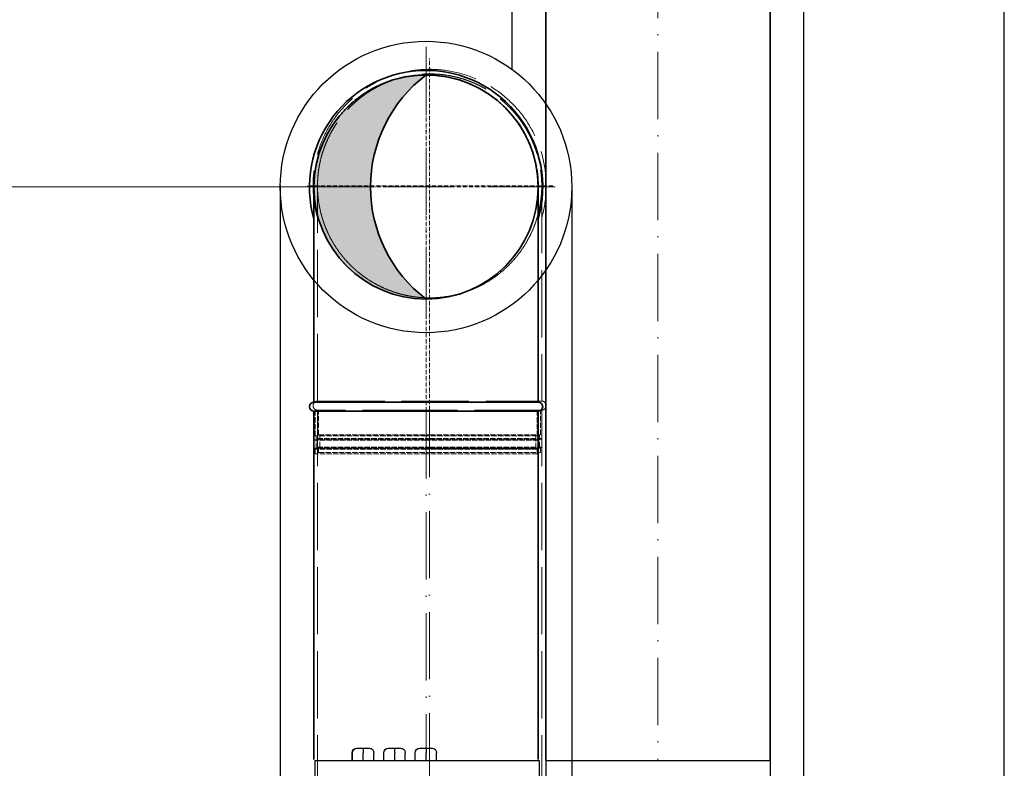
# Model space of a CAD drawing. Header units: millimetres. Extents: x 8221 to 89444, y -105166 to -5578.
# Tile 110 of 118: x 69255 to 70133, y -9491 to -8823. Entities that reach past the tile are written whole.
import ezdxf

# ---------------------------------------------------------------- set-up
doc = ezdxf.new("R2010")
doc.units = ezdxf.units.MM
doc.linetypes.add('ACAD_ISO02W100', pattern=[15, 12, -3])
doc.linetypes.add('ACAD_ISO10W100', pattern=[18, 12, -3, 0, -3])
for name, color, linetype, lineweight in [('UT_KOTY - DIMENZE', 7, 'Continuous', 5), ('VZT_01 SUP (PŘÍVOD) - OBRYS', 5, 'Continuous', 35), ('VZT_02 SUP (PŘÍVOD) - OSA', 5, 'ACAD_ISO10W100', 5), ('VZT_04 SUP (PŘÍVOD) - SKRYTÉ', 5, 'ACAD_ISO02W100', 5), ('VZT_09 ODA (SÁNÍ) - OBRYS', 3, 'Continuous', 35), ('VZT_10 ODA (SÁNÍ) - OSA', 3, 'ACAD_ISO10W100', 5), ('VZT_12 ODA (SÁNÍ) - SKRYTÉ', 3, 'ACAD_ISO02W100', 5), ('VZT_21 ZAŘÍZENÍ - OBRYS', 1, 'Continuous', 30)]:
    doc.layers.add(name, color=color, linetype=linetype, lineweight=lineweight)
doc.layers.add('VZT_03 SUP (PŘÍVOD) - NETISK', color=8, linetype='ACAD_ISO02W100', lineweight=5, plot=False)
doc.layers.add('VZT_IZOLACE - TEPELNÁ', color=6, linetype='IZOLACE TEPELNA')
doc.styles.get("Standard").update_dxf_attribs({"font": 'arial.ttf'})
doc.linetypes.add('IZOLACE TEPELNA', pattern='A,12.7,-1.5,["T",Standard,S=2.54,R=0,X=0,Y=-1.27],-3', length=17.2)

msp = doc.modelspace()

# ---------------------------------------------------------------- hatches: boundary and pattern name
at = {"layer": 'VZT_01 SUP (PŘÍVOD) - OBRYS'}
h = msp.add_hatch(color=256, dxfattribs=at)
h.dxf.hatch_style = 1
h.paths.add_polyline_path([(69617.32, -8872.14, 0.233094), (69567.78, -8971.65), (69517.32, -8971.57, -0.412533)])
h.paths.add_polyline_path([(69517.32, -8972.14, -0.001435), (69517.32, -8971.57), (69567.78, -8971.65, 0.235167), (69617.32, -9072.14, -0.414214)])

# ---------------------------------------------------------------- linework, layer by layer
at = {"color": 8}
msp.add_line((70133.02, -10371.14), (70133.02, -8121.14), dxfattribs=at)
at = {"layer": 'UT_KOTY - DIMENZE'}
msp.add_line((69567.32, -8972.14), (68990.85, -8972.14), dxfattribs=at)
at = {"layer": 'VZT_01 SUP (PŘÍVOD) - OBRYS'}
for p, q in [((69517.32, -8972.3), (69517.32, -9164.14)), ((69717.32, -9164.14), (69717.32, -8972.3)), ((69717.32, -9164.14), (69517.32, -9164.14)), ((69517.32, -9172.14), (69617.32, -9172.14)), ((69617.32, -9172.14), (69717.32, -9172.14))]:
    msp.add_line(p, q, dxfattribs=at)
for points in [[(69517.32, -9482.79), (69517.32, -9172.14)], [(69717.32, -9482.79), (69717.32, -9172.14)]]:
    msp.add_lwpolyline(points, dxfattribs=at)
msp.add_circle((69617.32, -8972.14), 100, dxfattribs=at)
for centre, radius, start, end in [((69617.32, -8972.14), 104, 90, 195.94237), ((69617.32, -8972.14), 104, 344.05763, 90), ((69693.47, -8972.14), 125.7, 127.29073, 232.70927), ((69517.32, -9168.14), 4, 90, 270), ((69717.32, -9168.14), 4, 270, 90)]:
    msp.add_arc(centre, radius, start, end, dxfattribs=at)
msp.add_open_spline([(69717.32, -8972.22), (69717.32, -8970.7), (69717.28, -8969.15), (69717.13, -8965.97), (69717.02, -8964.34), (69716.7, -8961.06), (69716.5, -8959.4), (69716.01, -8956.09), (69715.73, -8954.43), (69715.07, -8951.12), (69714.7, -8949.48), (69713.88, -8946.23), (69713.43, -8944.63), (69712.47, -8941.47), (69711.95, -8939.92), (69710.87, -8936.9), (69710.3, -8935.43), (69709.11, -8932.57), (69708.48, -8931.13), (69707.11, -8928.22), (69706.38, -8926.76), (69704.83, -8923.85), (69704.01, -8922.4), (69702.3, -8919.53), (69701.4, -8918.1), (69699.53, -8915.3), (69698.56, -8913.93), (69696.56, -8911.24), (69695.53, -8909.93), (69693.43, -8907.38), (69692.37, -8906.15), (69690.21, -8903.78), (69689.11, -8902.63), (69686.93, -8900.45), (69685.79, -8899.36), (69683.42, -8897.2), (69682.19, -8896.13), (69679.64, -8894.04), (69678.33, -8893.01), (69675.64, -8891.01), (69674.27, -8890.04), (69671.47, -8888.17), (69670.05, -8887.27), (69667.18, -8885.55), (69665.73, -8884.73), (69662.82, -8883.19), (69661.36, -8882.46), (69658.45, -8881.09), (69657.01, -8880.45), (69654.16, -8879.27), (69652.69, -8878.7), (69649.67, -8877.61), (69648.12, -8877.1), (69644.97, -8876.13), (69643.36, -8875.69), (69640.12, -8874.87), (69638.48, -8874.5), (69635.18, -8873.84), (69633.52, -8873.56), (69630.21, -8873.07), (69628.55, -8872.87), (69625.27, -8872.55), (69623.65, -8872.44), (69620.44, -8872.29), (69618.86, -8872.25), (69617.32, -8872.25), (69615.78, -8872.25), (69614.2, -8872.29), (69610.99, -8872.44), (69609.37, -8872.55), (69606.09, -8872.87), (69604.43, -8873.07), (69601.12, -8873.56), (69599.46, -8873.84), (69596.16, -8874.5), (69594.52, -8874.87), (69591.28, -8875.69), (69589.67, -8876.13), (69586.52, -8877.1), (69584.97, -8877.61), (69581.96, -8878.7), (69580.48, -8879.27), (69577.63, -8880.45), (69576.19, -8881.09), (69573.28, -8882.46), (69571.83, -8883.19), (69568.92, -8884.73), (69567.46, -8885.55), (69564.59, -8887.27), (69563.17, -8888.17), (69560.37, -8890.04), (69559, -8891.01), (69556.31, -8893.01), (69555, -8894.04), (69552.46, -8896.13), (69551.22, -8897.2), (69548.85, -8899.36), (69547.71, -8900.45), (69545.53, -8902.63), (69544.44, -8903.78), (69542.28, -8906.15), (69541.21, -8907.38), (69539.11, -8909.93), (69538.08, -8911.24), (69536.08, -8913.93), (69535.11, -8915.3), (69533.24, -8918.1), (69532.34, -8919.53), (69530.63, -8922.4), (69529.81, -8923.85), (69528.26, -8926.76), (69527.53, -8928.22), (69526.16, -8931.13), (69525.53, -8932.57), (69524.35, -8935.43), (69523.77, -8936.9), (69522.69, -8939.92), (69522.17, -8941.47), (69521.21, -8944.63), (69520.76, -8946.23), (69519.94, -8949.48), (69519.57, -8951.12), (69518.91, -8954.43), (69518.63, -8956.09), (69518.14, -8959.4), (69517.94, -8961.06), (69517.62, -8964.34), (69517.51, -8965.97), (69517.36, -8969.15), (69517.32, -8970.7), (69517.32, -8972.22)], degree=3, knots=[-148.058014, -148.058014, -148.058014, -148.058014, -143.505913, -143.505913, -138.87378, -138.87378, -134.241647, -134.241647, -129.609514, -129.609514, -124.977381, -124.977381, -120.345248, -120.345248, -115.713115, -115.713115, -111.080982, -111.080982, -106.451331, -106.451331, -101.82168, -101.82168, -97.192029, -97.192029, -92.562378, -92.562378, -87.932727, -87.932727, -83.303076, -83.303076, -78.673425, -78.673425, -74.043774, -74.043774, -69.415617, -69.415617, -64.787461, -64.787461, -60.159305, -60.159305, -55.531148, -55.531148, -50.902992, -50.902992, -46.274836, -46.274836, -41.646679, -41.646679, -37.018523, -37.018523, -32.391208, -32.391208, -27.763892, -27.763892, -23.136577, -23.136577, -18.509262, -18.509262, -13.881946, -13.881946, -9.254631, -9.254631, -4.627315, -4.627315, 0, 0, 0, 4.627315, 4.627315, 9.254631, 9.254631, 13.881946, 13.881946, 18.509262, 18.509262, 23.136577, 23.136577, 27.763892, 27.763892, 32.391208, 32.391208, 37.018523, 37.018523, 41.646679, 41.646679, 46.274836, 46.274836, 50.902992, 50.902992, 55.531148, 55.531148, 60.159305, 60.159305, 64.787461, 64.787461, 69.415617, 69.415617, 74.043774, 74.043774, 78.673425, 78.673425, 83.303076, 83.303076, 87.932727, 87.932727, 92.562378, 92.562378, 97.192029, 97.192029, 101.82168, 101.82168, 106.451331, 106.451331, 111.080982, 111.080982, 115.713115, 115.713115, 120.345248, 120.345248, 124.977381, 124.977381, 129.609514, 129.609514, 134.241647, 134.241647, 138.87378, 138.87378, 143.505913, 143.505913, 148.058014, 148.058014, 148.058014, 148.058014], dxfattribs=at)
for points in [[(69517.32, -8972.22), (69517.32, -8972.25), (69517.32, -8972.28), (69517.32, -8972.3)], [(69520.49, -8971.3), (69520.49, -8971.28), (69520.49, -8971.25), (69520.49, -8971.22)], [(69717.32, -8972.3), (69717.32, -8972.28), (69717.32, -8972.25), (69717.32, -8972.22)], [(69720.49, -8971.22), (69720.49, -8971.25), (69720.49, -8971.28), (69720.49, -8971.3)]]:
    msp.add_open_spline(points, degree=3, dxfattribs=at)
at = {"layer": 'VZT_02 SUP (PŘÍVOD) - OSA', "ltscale": 0.3}
for p, q in [((69620.49, -9171.14), (69620.49, -8857.14)), ((69730.49, -8971.14), (69510.49, -8971.14))]:
    msp.add_line(p, q, dxfattribs=at)
at = {"layer": 'VZT_02 SUP (PŘÍVOD) - OSA', "ltscale": 5}
msp.add_line((69620.49, -9171.14), (69620.49, -9821.18), dxfattribs=at)
for points in [[(69617.32, -8847.14), (69617.32, -9097.14)], [(69492.32, -8972.14), (69742.32, -8972.14)], [(69617.32, -9172.14), (69617.32, -9482.79)]]:
    msp.add_lwpolyline(points, dxfattribs=at)
at = {"layer": 'VZT_02 SUP (PŘÍVOD) - OSA', "ltscale": 0.3}
for points in [[(69617.32, -9172.14), (69617.32, -8858.14)], [(69507.32, -8972.14), (69727.32, -8972.14)]]:
    msp.add_lwpolyline(points, dxfattribs=at)
at = {"layer": 'VZT_03 SUP (PŘÍVOD) - NETISK', "ltscale": 0.4}
for p, q in [((69518.32, -9194.14), (69518.32, -9172.14)), ((69521.49, -9193.14), (69521.49, -9171.14)), ((69716.32, -9194.14), (69716.32, -9172.14)), ((69719.49, -9193.14), (69719.49, -9171.14)), ((69521.49, -9193.14), (69620.49, -9193.14)), ((69522.49, -9196.64), (69522.49, -9193.14)), ((69620.49, -9193.14), (69719.49, -9193.14)), ((69718.49, -9196.64), (69718.49, -9193.14)), ((69617.32, -9197.64), (69517.32, -9197.64)), ((69517.32, -9198.14), (69517.32, -9197.64)), ((69617.32, -9198.14), (69517.32, -9198.14)), ((69617.32, -9194.14), (69518.32, -9194.14)), ((69519.32, -9197.64), (69519.32, -9194.14)), ((69519.32, -9205.14), (69519.32, -9198.14)), ((69520.49, -9196.64), (69620.49, -9196.64)), ((69520.49, -9197.14), (69520.49, -9196.64)), ((69520.49, -9197.14), (69620.49, -9197.14)), ((69522.49, -9204.14), (69522.49, -9197.14)), ((69716.32, -9194.14), (69617.32, -9194.14)), ((69717.32, -9197.64), (69617.32, -9197.64)), ((69717.32, -9198.14), (69617.32, -9198.14)), ((69620.49, -9196.64), (69720.49, -9196.64)), ((69620.49, -9197.14), (69720.49, -9197.14)), ((69715.32, -9197.64), (69715.32, -9194.14)), ((69715.32, -9205.14), (69715.32, -9198.14)), ((69717.32, -9198.14), (69717.32, -9197.64)), ((69718.49, -9204.14), (69718.49, -9197.14)), ((69720.49, -9197.14), (69720.49, -9196.64)), ((69617.32, -9205.14), (69517.32, -9205.14)), ((69517.32, -9205.64), (69517.32, -9205.14)), ((69617.32, -9205.64), (69517.32, -9205.64)), ((69617.32, -9206.14), (69518.32, -9206.14)), ((69518.32, -9210.14), (69518.32, -9206.14)), ((69617.32, -9210.14), (69518.32, -9210.14)), ((69519.32, -9206.14), (69519.32, -9205.64)), ((69520.49, -9204.14), (69620.49, -9204.14)), ((69520.49, -9204.64), (69520.49, -9204.14)), ((69520.49, -9204.64), (69620.49, -9204.64)), ((69521.49, -9205.14), (69620.49, -9205.14)), ((69521.49, -9209.14), (69521.49, -9205.14)), ((69521.49, -9209.14), (69620.49, -9209.14)), ((69522.49, -9205.14), (69522.49, -9204.64)), ((69717.32, -9205.14), (69617.32, -9205.14)), ((69717.32, -9205.64), (69617.32, -9205.64)), ((69716.32, -9206.14), (69617.32, -9206.14)), ((69716.32, -9210.14), (69617.32, -9210.14)), ((69620.49, -9204.14), (69720.49, -9204.14)), ((69620.49, -9204.64), (69720.49, -9204.64)), ((69620.49, -9205.14), (69719.49, -9205.14)), ((69620.49, -9209.14), (69719.49, -9209.14)), ((69715.32, -9206.14), (69715.32, -9205.64)), ((69716.32, -9210.14), (69716.32, -9206.14)), ((69717.32, -9205.64), (69717.32, -9205.14)), ((69718.49, -9205.14), (69718.49, -9204.64)), ((69719.49, -9209.14), (69719.49, -9205.14)), ((69720.49, -9204.64), (69720.49, -9204.14))]:
    msp.add_line(p, q, dxfattribs=at)
at = {"layer": 'VZT_04 SUP (PŘÍVOD) - SKRYTÉ', "ltscale": 0.1}
for points in [[(69717.32, -8972.06), (69717.32, -8973.58), (69717.28, -8975.13), (69717.13, -8978.31), (69717.02, -8979.94), (69716.7, -8983.23), (69716.5, -8984.88), (69716.01, -8988.2), (69715.73, -8989.86), (69715.07, -8993.16), (69714.7, -8994.8), (69713.88, -8998.05), (69713.43, -8999.66), (69712.47, -9002.81), (69711.95, -9004.36), (69710.87, -9007.39), (69710.3, -9008.86), (69709.11, -9011.71), (69708.48, -9013.16), (69707.11, -9016.06), (69706.38, -9017.52), (69704.83, -9020.43), (69704.01, -9021.88), (69702.3, -9024.76), (69701.4, -9026.18), (69699.53, -9028.98), (69698.56, -9030.36), (69696.56, -9033.04), (69695.53, -9034.36), (69693.43, -9036.9), (69692.37, -9038.13), (69690.21, -9040.51), (69689.11, -9041.65), (69686.93, -9043.83), (69685.79, -9044.92), (69683.42, -9047.08), (69682.19, -9048.15), (69679.64, -9050.25), (69678.33, -9051.28), (69675.64, -9053.28), (69674.27, -9054.25), (69671.47, -9056.12), (69670.05, -9057.02), (69667.18, -9058.73), (69665.73, -9059.55), (69662.82, -9061.1), (69661.36, -9061.83), (69658.45, -9063.2), (69657.01, -9063.83), (69654.16, -9065.01), (69652.69, -9065.58), (69649.67, -9066.67), (69648.12, -9067.19), (69644.97, -9068.15), (69643.36, -9068.6), (69640.12, -9069.42), (69638.48, -9069.79), (69635.18, -9070.44), (69633.52, -9070.73), (69630.21, -9071.22), (69628.55, -9071.42), (69625.27, -9071.73), (69623.65, -9071.85), (69620.44, -9072), (69618.86, -9072.04), (69617.32, -9072.04), (69615.78, -9072.04), (69614.2, -9072), (69610.99, -9071.85), (69609.37, -9071.73), (69606.09, -9071.42), (69604.43, -9071.22), (69601.12, -9070.73), (69599.46, -9070.44), (69596.16, -9069.79), (69594.52, -9069.42), (69591.28, -9068.6), (69589.67, -9068.15), (69586.52, -9067.19), (69584.97, -9066.67), (69581.96, -9065.58), (69580.48, -9065.01), (69577.63, -9063.83), (69576.19, -9063.2), (69573.28, -9061.83), (69571.83, -9061.1), (69568.92, -9059.55), (69567.46, -9058.73), (69564.59, -9057.02), (69563.17, -9056.12), (69560.37, -9054.25), (69559, -9053.28), (69556.31, -9051.28), (69555, -9050.25), (69552.46, -9048.15), (69551.22, -9047.08), (69548.85, -9044.92), (69547.71, -9043.83), (69545.53, -9041.65), (69544.44, -9040.51), (69542.28, -9038.13), (69541.21, -9036.9), (69539.11, -9034.36), (69538.08, -9033.04), (69536.08, -9030.36), (69535.11, -9028.98), (69533.24, -9026.18), (69532.34, -9024.76), (69530.63, -9021.88), (69529.81, -9020.43), (69528.26, -9017.52), (69527.53, -9016.06), (69526.16, -9013.16), (69525.53, -9011.71), (69524.35, -9008.86), (69523.77, -9007.39), (69522.69, -9004.36), (69522.17, -9002.81), (69521.21, -8999.66), (69520.76, -8998.05), (69519.94, -8994.8), (69519.57, -8993.16), (69518.91, -8989.86), (69518.63, -8988.2), (69518.14, -8984.88), (69517.94, -8983.23), (69517.62, -8979.94), (69517.51, -8978.31), (69517.36, -8975.13), (69517.32, -8973.58), (69517.32, -8972.06)], [(69520.49, -8971.06), (69520.49, -8972.58), (69520.53, -8974.13), (69520.68, -8977.31), (69520.79, -8978.94), (69521.11, -8982.23), (69521.31, -8983.88), (69521.8, -8987.2), (69522.08, -8988.86), (69522.74, -8992.16), (69523.11, -8993.8), (69523.93, -8997.05), (69524.38, -8998.66), (69525.34, -9001.81), (69525.86, -9003.36), (69526.94, -9006.39), (69527.51, -9007.86), (69528.7, -9010.71), (69529.33, -9012.16), (69530.7, -9015.06), (69531.43, -9016.52), (69532.98, -9019.43), (69533.8, -9020.88), (69535.51, -9023.76), (69536.41, -9025.18), (69538.28, -9027.98), (69539.25, -9029.36), (69541.25, -9032.04), (69542.28, -9033.36), (69544.38, -9035.9), (69545.44, -9037.13), (69547.6, -9039.51), (69548.7, -9040.65), (69550.88, -9042.83), (69552.02, -9043.92), (69554.39, -9046.08), (69555.62, -9047.15), (69558.17, -9049.25), (69559.48, -9050.28), (69562.17, -9052.28), (69563.54, -9053.25), (69566.34, -9055.12), (69567.76, -9056.02), (69570.63, -9057.73), (69572.08, -9058.55), (69575, -9060.1), (69576.45, -9060.83), (69579.36, -9062.2), (69580.8, -9062.83), (69583.65, -9064.01), (69585.12, -9064.58), (69588.14, -9065.67), (69589.69, -9066.19), (69592.84, -9067.15), (69594.45, -9067.6), (69597.69, -9068.42), (69599.33, -9068.79), (69602.63, -9069.44), (69604.29, -9069.73), (69607.6, -9070.22), (69609.26, -9070.42), (69612.54, -9070.73), (69614.16, -9070.85), (69617.37, -9071), (69618.95, -9071.04), (69620.49, -9071.04), (69622.03, -9071.04), (69623.61, -9071), (69626.82, -9070.85), (69628.44, -9070.73), (69631.72, -9070.42), (69633.38, -9070.22), (69636.69, -9069.73), (69638.35, -9069.44), (69641.65, -9068.79), (69643.29, -9068.42), (69646.53, -9067.6), (69648.14, -9067.15), (69651.29, -9066.19), (69652.84, -9065.67), (69655.86, -9064.58), (69657.33, -9064.01), (69660.18, -9062.83), (69661.62, -9062.2), (69664.53, -9060.83), (69665.98, -9060.1), (69668.89, -9058.55), (69670.35, -9057.73), (69673.22, -9056.02), (69674.64, -9055.12), (69677.44, -9053.25), (69678.81, -9052.28), (69681.5, -9050.28), (69682.81, -9049.25), (69685.35, -9047.15), (69686.59, -9046.08), (69688.96, -9043.92), (69690.1, -9042.83), (69692.28, -9040.65), (69693.38, -9039.51), (69695.54, -9037.13), (69696.6, -9035.9), (69698.7, -9033.36), (69699.73, -9032.04), (69701.73, -9029.36), (69702.7, -9027.98), (69704.57, -9025.18), (69705.47, -9023.76), (69707.18, -9020.88), (69708, -9019.43), (69709.55, -9016.52), (69710.28, -9015.06), (69711.65, -9012.16), (69712.28, -9010.71), (69713.46, -9007.86), (69714.04, -9006.39), (69715.12, -9003.36), (69715.64, -9001.81), (69716.6, -8998.66), (69717.05, -8997.05), (69717.87, -8993.8), (69718.24, -8992.16), (69718.9, -8988.86), (69719.18, -8987.2), (69719.67, -8983.88), (69719.87, -8982.23), (69720.19, -8978.94), (69720.3, -8977.31), (69720.45, -8974.13), (69720.49, -8972.58), (69720.49, -8971.06)]]:
    msp.add_open_spline(points, degree=3, knots=[-148.058014, -148.058014, -148.058014, -148.058014, -143.505913, -143.505913, -138.87378, -138.87378, -134.241647, -134.241647, -129.609514, -129.609514, -124.977381, -124.977381, -120.345248, -120.345248, -115.713115, -115.713115, -111.080982, -111.080982, -106.451331, -106.451331, -101.82168, -101.82168, -97.192029, -97.192029, -92.562378, -92.562378, -87.932727, -87.932727, -83.303076, -83.303076, -78.673425, -78.673425, -74.043774, -74.043774, -69.415617, -69.415617, -64.787461, -64.787461, -60.159305, -60.159305, -55.531148, -55.531148, -50.902992, -50.902992, -46.274836, -46.274836, -41.646679, -41.646679, -37.018523, -37.018523, -32.391208, -32.391208, -27.763892, -27.763892, -23.136577, -23.136577, -18.509262, -18.509262, -13.881946, -13.881946, -9.254631, -9.254631, -4.627315, -4.627315, 0, 0, 0, 4.627315, 4.627315, 9.254631, 9.254631, 13.881946, 13.881946, 18.509262, 18.509262, 23.136577, 23.136577, 27.763892, 27.763892, 32.391208, 32.391208, 37.018523, 37.018523, 41.646679, 41.646679, 46.274836, 46.274836, 50.902992, 50.902992, 55.531148, 55.531148, 60.159305, 60.159305, 64.787461, 64.787461, 69.415617, 69.415617, 74.043774, 74.043774, 78.673425, 78.673425, 83.303076, 83.303076, 87.932727, 87.932727, 92.562378, 92.562378, 97.192029, 97.192029, 101.82168, 101.82168, 106.451331, 106.451331, 111.080982, 111.080982, 115.713115, 115.713115, 120.345248, 120.345248, 124.977381, 124.977381, 129.609514, 129.609514, 134.241647, 134.241647, 138.87378, 138.87378, 143.505913, 143.505913, 148.058014, 148.058014, 148.058014, 148.058014], dxfattribs=at)
at = {"layer": 'VZT_09 ODA (SÁNÍ) - OBRYS'}
for points in [[(69724.11, -9483.79), (69724.12, -6779.23)], [(69924.11, -9483.79), (69924.12, -6779.23)]]:
    msp.add_lwpolyline(points, dxfattribs=at)
at = {"layer": 'VZT_10 ODA (SÁNÍ) - OSA', "ltscale": 5}
msp.add_lwpolyline([(69824.12, -6779.23), (69824.11, -9483.79)], dxfattribs=at)
at = {"layer": 'VZT_12 ODA (SÁNÍ) - SKRYTÉ', "color": 5, "ltscale": 5}
for p, q in [((69520.49, -9163.14), (69520.49, -8971.3)), ((69720.49, -8971.3), (69720.49, -9163.14)), ((69520.49, -9163.14), (69720.49, -9163.14)), ((69620.49, -9171.14), (69520.49, -9171.14)), ((69520.49, -9821.18), (69520.49, -9171.14)), ((69720.49, -9171.14), (69620.49, -9171.14)), ((69720.49, -9821.18), (69720.49, -9171.14))]:
    msp.add_line(p, q, dxfattribs=at)
for centre, radius, start, end in [((69620.49, -8971.14), 104, 90, 195.94237), ((69620.49, -8971.14), 104, 344.05763, 90), ((69520.49, -9167.14), 4, 90, 270), ((69720.49, -9167.14), 4, 270, 90)]:
    msp.add_arc(centre, radius, start, end, dxfattribs=at)
msp.add_open_spline([(69520.49, -8971.22), (69520.49, -8969.7), (69520.53, -8968.15), (69520.68, -8964.97), (69520.79, -8963.34), (69521.11, -8960.06), (69521.31, -8958.4), (69521.8, -8955.09), (69522.08, -8953.43), (69522.74, -8950.12), (69523.11, -8948.48), (69523.93, -8945.23), (69524.38, -8943.63), (69525.34, -8940.47), (69525.86, -8938.92), (69526.94, -8935.9), (69527.51, -8934.43), (69528.7, -8931.57), (69529.33, -8930.13), (69530.7, -8927.22), (69531.43, -8925.76), (69532.98, -8922.85), (69533.8, -8921.4), (69535.51, -8918.53), (69536.41, -8917.1), (69538.28, -8914.3), (69539.25, -8912.93), (69541.25, -8910.24), (69542.28, -8908.93), (69544.38, -8906.38), (69545.44, -8905.15), (69547.6, -8902.78), (69548.7, -8901.63), (69550.88, -8899.45), (69552.02, -8898.36), (69554.39, -8896.2), (69555.62, -8895.13), (69558.17, -8893.04), (69559.48, -8892.01), (69562.17, -8890.01), (69563.54, -8889.04), (69566.34, -8887.17), (69567.76, -8886.27), (69570.63, -8884.55), (69572.08, -8883.73), (69575, -8882.19), (69576.45, -8881.46), (69579.36, -8880.09), (69580.8, -8879.45), (69583.65, -8878.27), (69585.12, -8877.7), (69588.14, -8876.61), (69589.69, -8876.1), (69592.84, -8875.13), (69594.45, -8874.69), (69597.69, -8873.87), (69599.33, -8873.5), (69602.63, -8872.84), (69604.29, -8872.56), (69607.6, -8872.07), (69609.26, -8871.87), (69612.54, -8871.55), (69614.16, -8871.44), (69617.37, -8871.29), (69618.95, -8871.25), (69620.49, -8871.25), (69622.03, -8871.25), (69623.61, -8871.29), (69626.82, -8871.44), (69628.44, -8871.55), (69631.72, -8871.87), (69633.38, -8872.07), (69636.69, -8872.56), (69638.35, -8872.84), (69641.65, -8873.5), (69643.29, -8873.87), (69646.53, -8874.69), (69648.14, -8875.13), (69651.29, -8876.1), (69652.84, -8876.61), (69655.86, -8877.7), (69657.33, -8878.27), (69660.18, -8879.45), (69661.62, -8880.09), (69664.53, -8881.46), (69665.98, -8882.19), (69668.89, -8883.73), (69670.35, -8884.55), (69673.22, -8886.27), (69674.64, -8887.17), (69677.44, -8889.04), (69678.81, -8890.01), (69681.5, -8892.01), (69682.81, -8893.04), (69685.35, -8895.13), (69686.59, -8896.2), (69688.96, -8898.36), (69690.1, -8899.45), (69692.28, -8901.63), (69693.38, -8902.78), (69695.54, -8905.15), (69696.6, -8906.38), (69698.7, -8908.93), (69699.73, -8910.24), (69701.73, -8912.93), (69702.7, -8914.3), (69704.57, -8917.1), (69705.47, -8918.53), (69707.18, -8921.4), (69708, -8922.85), (69709.55, -8925.76), (69710.28, -8927.22), (69711.65, -8930.13), (69712.28, -8931.57), (69713.46, -8934.43), (69714.04, -8935.9), (69715.12, -8938.92), (69715.64, -8940.47), (69716.6, -8943.63), (69717.05, -8945.23), (69717.87, -8948.48), (69718.24, -8950.12), (69718.9, -8953.43), (69719.18, -8955.09), (69719.67, -8958.4), (69719.87, -8960.06), (69720.19, -8963.34), (69720.3, -8964.97), (69720.45, -8968.15), (69720.49, -8969.7), (69720.49, -8971.22)], degree=3, knots=[-148.058014, -148.058014, -148.058014, -148.058014, -143.505913, -143.505913, -138.87378, -138.87378, -134.241647, -134.241647, -129.609514, -129.609514, -124.977381, -124.977381, -120.345248, -120.345248, -115.713115, -115.713115, -111.080982, -111.080982, -106.451331, -106.451331, -101.82168, -101.82168, -97.192029, -97.192029, -92.562378, -92.562378, -87.932727, -87.932727, -83.303076, -83.303076, -78.673425, -78.673425, -74.043774, -74.043774, -69.415617, -69.415617, -64.787461, -64.787461, -60.159305, -60.159305, -55.531148, -55.531148, -50.902992, -50.902992, -46.274836, -46.274836, -41.646679, -41.646679, -37.018523, -37.018523, -32.391208, -32.391208, -27.763892, -27.763892, -23.136577, -23.136577, -18.509262, -18.509262, -13.881946, -13.881946, -9.254631, -9.254631, -4.627315, -4.627315, 0, 0, 0, 4.627315, 4.627315, 9.254631, 9.254631, 13.881946, 13.881946, 18.509262, 18.509262, 23.136577, 23.136577, 27.763892, 27.763892, 32.391208, 32.391208, 37.018523, 37.018523, 41.646679, 41.646679, 46.274836, 46.274836, 50.902992, 50.902992, 55.531148, 55.531148, 60.159305, 60.159305, 64.787461, 64.787461, 69.415617, 69.415617, 74.043774, 74.043774, 78.673425, 78.673425, 83.303076, 83.303076, 87.932727, 87.932727, 92.562378, 92.562378, 97.192029, 97.192029, 101.82168, 101.82168, 106.451331, 106.451331, 111.080982, 111.080982, 115.713115, 115.713115, 120.345248, 120.345248, 124.977381, 124.977381, 129.609514, 129.609514, 134.241647, 134.241647, 138.87378, 138.87378, 143.505913, 143.505913, 148.058014, 148.058014, 148.058014, 148.058014], dxfattribs=at)
at = {"layer": 'VZT_21 ZAŘÍZENÍ - OBRYS'}
for p, q in [((69555.56, -9472.89), (69555.67, -9472.89)), ((69555.67, -9472.89), (69561.23, -9472.89)), ((69561.23, -9472.89), (69566.67, -9472.89)), ((69583.56, -9472.89), (69583.67, -9472.89)), ((69583.67, -9472.89), (69589.23, -9472.89)), ((69589.23, -9472.89), (69594.67, -9472.89)), ((69611.56, -9472.89), (69611.67, -9472.89)), ((69611.67, -9472.89), (69617.23, -9472.89)), ((69617.23, -9472.89), (69622.67, -9472.89)), ((69518.11, -9483.79), (69718.11, -9483.79)), ((69518.11, -9483.79), (69518.11, -9498.89)), ((69551.51, -9483.79), (69551.51, -9476.89)), ((69551.72, -9483.79), (69551.72, -9476.89)), ((69561.32, -9483.79), (69561.32, -9476.89)), ((69570.71, -9483.79), (69570.71, -9476.89)), ((69579.51, -9483.79), (69579.51, -9476.89)), ((69579.72, -9483.79), (69579.72, -9476.89)), ((69589.32, -9483.79), (69589.32, -9476.89)), ((69598.71, -9483.79), (69598.71, -9476.89)), ((69607.51, -9483.79), (69607.51, -9476.89)), ((69607.72, -9483.79), (69607.72, -9476.89)), ((69617.32, -9483.79), (69617.32, -9476.89)), ((69626.71, -9483.79), (69626.71, -9476.89)), ((69718.11, -9483.79), (69718.11, -9498.89)), ((69724.11, -9483.79), (69924.11, -9483.79)), ((69724.11, -9483.79), (69724.11, -9498.89)), ((69924.11, -9483.79), (69924.11, -9498.89))]:
    msp.add_line(p, q, dxfattribs=at)
at = {"layer": 'VZT_21 ZAŘÍZENÍ - OBRYS', "extrusion": (0, 0, -1)}
for centre, major_axis, ratio, start_param, end_param in [((69555.56, -9476.89), (4.04, 0), 0.989506, 3.141593, 4.712389), ((69555.67, -9476.89), (0, 4), 0.989046, 4.712389, 6.283185), ((69561.23, -9476.89), (0, 4), 0.021558, 0, 1.570796), ((69566.67, -9476.89), (-4.04, 0), 0.989506, 1.570796, 3.141593), ((69583.56, -9476.89), (4.04, 0), 0.989506, 3.141593, 4.712389), ((69583.67, -9476.89), (0, 4), 0.989046, 4.712389, 6.283185), ((69589.23, -9476.89), (0, 4), 0.021558, 0, 1.570796), ((69594.67, -9476.89), (-4.04, 0), 0.989506, 1.570796, 3.141593), ((69611.56, -9476.89), (4.04, 0), 0.989506, 3.141593, 4.712389), ((69611.67, -9476.89), (0, 4), 0.989046, 4.712389, 6.283185), ((69617.23, -9476.89), (0, 4), 0.021558, 0, 1.570796), ((69622.67, -9476.89), (-4.04, 0), 0.989506, 1.570796, 3.141593)]:
    msp.add_ellipse(centre, major_axis=major_axis, ratio=ratio, start_param=start_param, end_param=end_param, dxfattribs=at)
at = {"layer": 'VZT_IZOLACE - TEPELNÁ', "ltscale": 0.5}
for p, q in [((69694.11, -8867.25), (69694.11, -7971.14)), ((69954.11, -9498.89), (69954.11, -7971.14)), ((69487.33, -8970.42), (69487.33, -9498.89)), ((69747.32, -8971.35), (69747.32, -9498.89))]:
    msp.add_line(p, q, dxfattribs=at)
msp.add_circle((69617.32, -8972.14), 130, dxfattribs=at)

doc.saveas('drawing.dxf')
